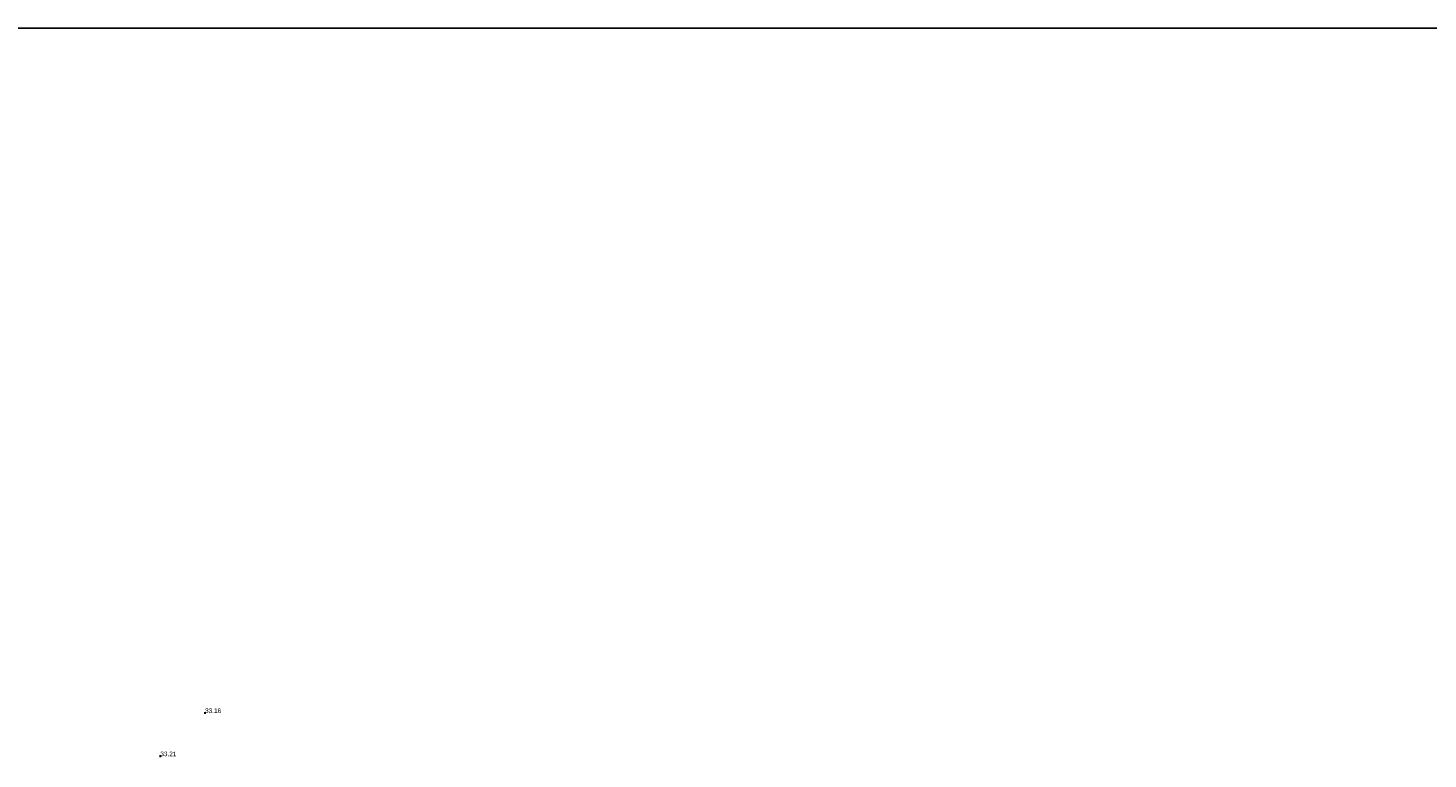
# Model space of a CAD drawing. Extents: x 708194 to 708420, y 776576 to 776889.
# Tile 30 of 30: x 708273 to 708364, y 776841 to 776889. Entities that reach past the tile are written whole.
import ezdxf

# ---------------------------------------------------------------- set-up
doc = ezdxf.new("R2010")
doc.units = 0
doc.header["$LTSCALE"] = 0.15
doc.header["$MEASUREMENT"] = 0
doc.layers.get('0').update_dxf_attribs({"linetype": 'CONTINUOUS'})
for name, color, linetype in [('Levels', 7, 'CONTINUOUS'), ('Text', 2, 'CONTINUOUS'), ('TITLE', 7, 'CONTINUOUS')]:
    doc.layers.add(name, color=color, linetype=linetype)
doc.styles.add('Default', font='arial.ttf')

# ---------------------------------------------------------------- blocks, each defined once
blk = doc.blocks.new('PT_PLUS')
at = {"color": 0, "linetype": 'Continuous', "flags": 128}
for points in [[(-0.5, 0), (0.5, 0)], [(0, -0.5), (0, 0.5)]]:
    blk.add_lwpolyline(points, dxfattribs=at)
blk = doc.blocks.new('a0-200')
at = {"layer": 'TITLE'}
blk.add_lwpolyline([(0, 0), (0, 156.6), (226.2, 156.6), (226.2, 0), (0, 0)], dxfattribs=at)

msp = doc.modelspace()

# ---------------------------------------------------------------- block references
at = {"layer": 'Levels', "xscale": 0.12, "yscale": 0.12, "zscale": 0.12}
for p in [(708284.212, 776844.198), (708281.297, 776841.383)]:
    msp.add_blockref('PT_PLUS', p, dxfattribs=at)
at = {"layer": 'Text'}
msp.add_blockref('a0-200', (708194.236, 776732.226), dxfattribs=at)

# ---------------------------------------------------------------- texts
at = {"layer": 'Levels', "style": 'Default'}
for s, p in [('33.16', (708284.212, 776844.198)), ('33.21', (708281.297, 776841.383))]:
    msp.add_text(s, height=0.3, dxfattribs=at).set_placement(p)

doc.saveas('drawing.dxf')
